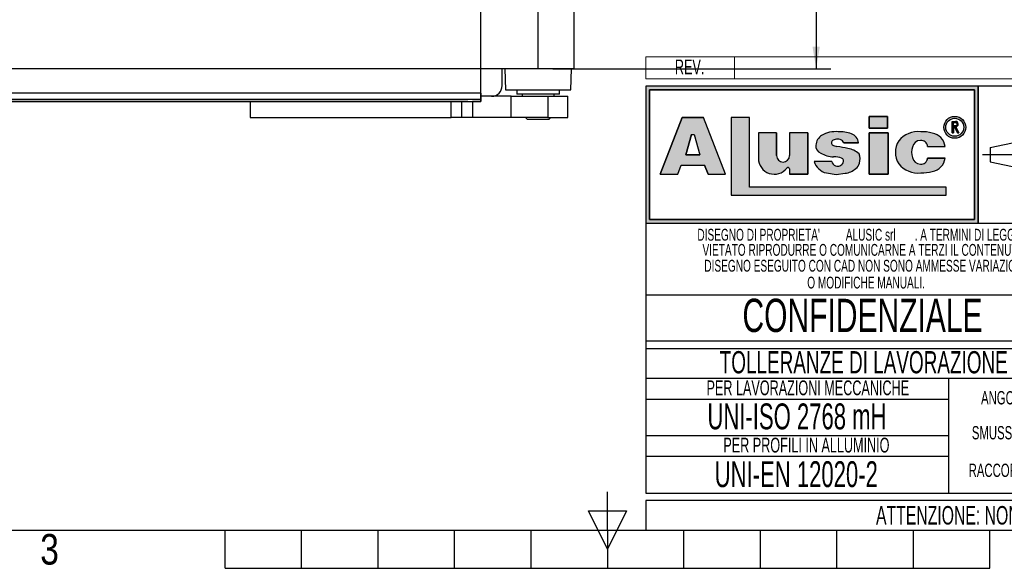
# Model space of a CAD drawing. Header units: millimetres. Extents: x 0 to 420, y 0 to 297.
# Tile 2 of 5: x 130 to 264, y 0 to 74. Entities that reach past the tile are written whole.
import ezdxf
from ezdxf.enums import TextEntityAlignment as Align

# ---------------------------------------------------------------- set-up
doc = ezdxf.new("R2010")
doc.units = ezdxf.units.MM
doc.linetypes.add('CENTERX2', pattern=[20.319999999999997, 12.7, -2.54, 2.54, -2.54])
doc.layers.add('CARTIGLIO', color=140, linetype='Continuous')
doc.layers.add('QUOTE', color=174, linetype='Continuous')
doc.styles.add('SLDTEXTSTYLE0', font='TXT', dxfattribs={"width": 0.6382978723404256})
doc.styles.add('SLDTEXTSTYLE1', font='TXT', dxfattribs={"width": 0.675})
doc.styles.add('SLDTEXTSTYLE2', font='TXT', dxfattribs={"width": 0.8214676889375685})
doc.styles.add('SLDTEXTSTYLE3', font='TXT', dxfattribs={"width": 0.75})
doc.dimstyles.new('SLDDIMSTYLE0', dxfattribs={"dimtxt": 3, "dimasz": 3, "dimexe": 0, "dimexo": 0.0625, "dimgap": 0.75, "dimtad": 1, "dimlfac": 3.489065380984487, "dimrnd": 1e-09, "dimzin": 12, "dimdsep": 46, "dimtxsty": 'SLDTEXTSTYLE3', "dimsah": 1, "dimcen": 0.09, "dimadec": 0, "dimazin": 3, "dimtfac": 1, "dimtdec": 3, "dimtofl": 0, "dimtmove": 0, "dimatfit": 3, "dimfxl": 0, "dimfrac": 2, "dimtolj": 1, "dimtzin": 12, "dimarcsym": 0})

# ---------------------------------------------------------------- blocks, each defined once
blk = doc.blocks.new('SW_NOTE_0_1')
at = {"layer": 'CARTIGLIO', "color": 0, "insert": (85.40558510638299, 3.222669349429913), "char_height": 2.5, "attachment_point": 2, "style": 'SLDTEXTSTYLE0'}
blk.add_mtext("ATTENZIONE: NON INTERPRETARE IL DISEGNO. IN CASO DI QUOTE MANCANTI O POCO CHIARE CONSULTARE L'UFFICIO TECNICO", dxfattribs=at)
blk = doc.blocks.new('SW_NOTE_0_14')
at = {"layer": 'CARTIGLIO', "color": 0, "insert": (6.67819148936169, 2.320321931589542), "char_height": 1.8, "attachment_point": 2, "style": 'SLDTEXTSTYLE0'}
blk.add_mtext("ANGOLO ±10'", dxfattribs=at)
blk = doc.blocks.new('SW_NOTE_0_15')
at = {"layer": 'CARTIGLIO', "color": 0, "insert": (23.93617021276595, 3.867203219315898), "char_height": 3, "attachment_point": 2, "style": 'SLDTEXTSTYLE0'}
blk.add_mtext('TOLLERANZE DI LAVORAZIONE', dxfattribs=at)
blk = doc.blocks.new('SW_NOTE_0_16')
at = {"layer": 'CARTIGLIO', "color": 0, "insert": (21.07265624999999, 5.800804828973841), "char_height": 4.500000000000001, "attachment_point": 2, "style": 'SLDTEXTSTYLE1'}
blk.add_mtext('CONFIDENZIALE', dxfattribs=at)
blk = doc.blocks.new('SW_NOTE_0_17')
at = {"layer": 'CARTIGLIO', "color": 0, "insert": (28.04255319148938, 2.062508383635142), "char_height": 1.6, "attachment_point": 2, "style": 'SLDTEXTSTYLE0'}
blk.add_mtext('DISEGNO ESEGUITO CON CAD NON SONO AMMESSE VARIAZIONI', dxfattribs=at)
blk = doc.blocks.new('SW_NOTE_0_18')
at = {"layer": 'CARTIGLIO', "color": 0, "insert": (27.3404255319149, 2.062508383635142), "char_height": 1.6, "attachment_point": 2, "style": 'SLDTEXTSTYLE0'}
blk.add_mtext('VIETATO RIPRODURRE O COMUNICARNE A TERZI IL CONTENUTO.', dxfattribs=at)
blk = doc.blocks.new('SW_NOTE_0_19')
at = {"layer": 'CARTIGLIO', "color": 0, "insert": (7.587765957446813, 2.320321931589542), "char_height": 1.8, "attachment_point": 2, "style": 'SLDTEXTSTYLE0'}
blk.add_mtext('SMUSSO 0.5x45°', dxfattribs=at)
blk = doc.blocks.new('SW_NOTE_0_20')
at = {"layer": 'CARTIGLIO', "color": 0, "insert": (10.40425531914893, 2.062508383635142), "char_height": 1.6, "attachment_point": 2, "style": 'SLDTEXTSTYLE0'}
blk.add_mtext('O MODIFICHE MANUALI.', dxfattribs=at)
blk = doc.blocks.new('SW_NOTE_0_21')
at = {"layer": 'CARTIGLIO', "color": 0, "char_height": 1.6, "attachment_point": 2, "style": 'SLDTEXTSTYLE0'}
for s, insert in [("DISEGNO DI PROPRIETA'", (10.27659574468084, 2.062508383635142)), ('ALUSIC srl', (25.45120500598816, 2.062508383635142)), (". A TERMINI DI LEGGE E'", (39.41078027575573, 2.062508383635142))]:
    blk.add_mtext(s, dxfattribs=dict(at, insert=insert))
blk = doc.blocks.new('SW_NOTE_0_22')
at = {"layer": 'CARTIGLIO', "color": 0, "insert": (8.569148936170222, 2.320321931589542), "char_height": 1.8, "attachment_point": 2, "style": 'SLDTEXTSTYLE0'}
blk.add_mtext('RACCORDO R 0.5', dxfattribs=at)
blk = doc.blocks.new('SW_NOTE_0_23')
at = {"layer": 'CARTIGLIO', "color": 0, "insert": (18.30319148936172, 2.578135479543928), "char_height": 2, "attachment_point": 2, "style": 'SLDTEXTSTYLE0'}
blk.add_mtext('PER LAVORAZIONI MECCANICHE', dxfattribs=at)
blk = doc.blocks.new('SW_NOTE_0_24')
at = {"layer": 'CARTIGLIO', "color": 0, "insert": (15.68484042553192, 4.511737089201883), "char_height": 3.5, "attachment_point": 2, "style": 'SLDTEXTSTYLE0'}
blk.add_mtext('UNI-ISO 2768 mH', dxfattribs=at)
blk = doc.blocks.new('SW_NOTE_0_25')
at = {"layer": 'CARTIGLIO', "color": 0, "insert": (13.85638297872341, 2.578135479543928), "char_height": 2, "attachment_point": 2, "style": 'SLDTEXTSTYLE0'}
blk.add_mtext('PER PROFILI IN ALLUMINIO', dxfattribs=at)
blk = doc.blocks.new('SW_NOTE_0_26')
at = {"layer": 'CARTIGLIO', "color": 0, "insert": (14.05585106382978, 4.511737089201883), "char_height": 3.5, "attachment_point": 2, "style": 'SLDTEXTSTYLE0'}
blk.add_mtext('UNI-EN 12020-2', dxfattribs=at)
blk = doc.blocks.new('SW_NOTE_0_27')
at = {"layer": 'CARTIGLIO', "color": 0, "insert": (2.340425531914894, 2.578135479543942), "char_height": 2, "attachment_point": 2, "style": 'SLDTEXTSTYLE0'}
blk.add_mtext('REV.', dxfattribs=at)
blk = doc.blocks.new('Cartiglio ALUSIC')
at = {"layer": 'CARTIGLIO'}
h = blk.add_hatch(color=256, dxfattribs=at)
h.paths.add_polyline_path([(113.971100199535, 149.9990413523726), (113.971100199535, 131.4990413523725), (158.971100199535, 131.4990413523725), (158.971100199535, 149.9990413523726)], flags=0)
h.paths.add_polyline_path([(114.471100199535, 131.9990413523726), (114.471100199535, 149.4990413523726), (158.471100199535, 149.4990413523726), (158.471100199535, 131.9990413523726)], flags=0)
h = blk.add_hatch(color=256, dxfattribs=at)
h.paths.add_polyline_path([(118.292263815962, 138.1064632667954), (118.7611454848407, 139.3206628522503), (121.9303757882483, 139.3206628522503), (122.3992574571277, 138.1064632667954), (124.7510688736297, 138.1064632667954), (121.7833115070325, 145.7916640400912), (118.9082097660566, 145.7916640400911), (115.9404523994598, 138.1064632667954)], flags=0)
h.paths.add_polyline_path([(119.3961687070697, 140.7216809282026), (120.1708764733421, 143.4547391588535), (120.5206447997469, 143.4547391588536), (121.2953525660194, 140.721680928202)], flags=0)
for points in [[(128.0219401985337, 145.7956943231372), (125.5527056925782, 145.7956943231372), (125.5527056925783, 135.2696801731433), (154.6424359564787, 135.2696801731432), (154.6424359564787, 136.3597302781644), (128.0219401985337, 136.3597302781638)], [(144.2116339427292, 145.9308884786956), (144.2116339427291, 144.3245774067), (146.6985305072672, 144.3245774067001), (146.6985305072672, 145.9308884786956)], [(146.7838932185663, 143.6808359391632), (144.2116339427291, 143.6808359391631), (144.2116339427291, 138.1064632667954), (146.7838932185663, 138.1064632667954)]]:
    blk.add_hatch(color=256, dxfattribs=at).paths.add_polyline_path(points, flags=0)
h = blk.add_hatch(color=256, dxfattribs=at)
edge = h.paths.add_edge_path(flags=0)
edge.add_arc((155.7921827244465, 144.4510199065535), 1.479868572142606, 0, 360)
edge = h.paths.add_edge_path(flags=0)
edge.add_arc((155.7921827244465, 144.4510199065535), 1.214864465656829, 0, 360)
h = blk.add_hatch(color=256, dxfattribs=at)
edge = h.paths.add_edge_path(flags=0)
edge.add_arc((155.8903200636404, 144.8676091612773), 0.3723980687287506, 277.1406326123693, 450.0000000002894)
edge.add_line((155.8903200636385, 145.240007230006), (155.450204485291, 145.240007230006))
edge.add_line((155.450204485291, 145.240007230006), (155.450204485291, 143.6880606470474))
edge.add_line((155.450204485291, 143.6880606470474), (155.605611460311, 143.6880606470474))
edge.add_line((155.605611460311, 143.6880606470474), (155.605611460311, 144.4952110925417))
edge.add_line((155.605611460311, 144.4952110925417), (155.764003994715, 144.4952110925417))
edge.add_line((155.764003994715, 144.4952110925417), (156.171212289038, 143.6880606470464))
edge.add_line((156.171212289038, 143.6880606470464), (156.3452765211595, 143.6880606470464))
edge.add_line((156.3452765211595, 143.6880606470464), (155.9366110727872, 144.4980993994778))
edge = h.paths.add_edge_path(flags=0)
edge.add_line((155.6056114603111, 145.0846002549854), (155.8903200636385, 145.0846002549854))
edge.add_arc((155.8903200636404, 144.8676091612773), 0.2169910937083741, -90.00000000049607, 90.00000000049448, ccw=False)
edge.add_line((155.8903200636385, 144.6506180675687), (155.6056114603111, 144.6506180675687))
edge.add_line((155.6056114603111, 144.6506180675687), (155.6056114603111, 145.0846002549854))
h = blk.add_hatch(color=256, dxfattribs=at)
edge = h.paths.add_edge_path(flags=0)
edge.add_arc((132.5578484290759, 140.6186164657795), 0.8721260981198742, 180, 360, ccw=False)
edge.add_line((131.6857223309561, 140.6186164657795), (131.6857223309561, 143.6808359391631))
edge.add_line((131.6857223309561, 143.6808359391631), (129.2243885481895, 143.6808359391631))
edge.add_line((129.2243885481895, 143.6808359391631), (129.2243885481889, 140.2640777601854))
edge.add_arc((131.3820030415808, 140.2640777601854), 2.157614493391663, 180, 321.9680973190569)
edge.add_arc((133.2350345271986, 138.8146685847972), 0.1949400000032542, 3.751097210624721e-10, 141.9680973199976, ccw=False)
edge.add_line((133.4299745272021, 138.8146685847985), (133.4299745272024, 138.106463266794))
edge.add_line((133.4299745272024, 138.106463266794), (135.91068894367, 138.106463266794))
edge.add_line((135.91068894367, 138.106463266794), (135.9106889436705, 143.6808359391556))
edge.add_line((135.9106889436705, 143.6808359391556), (133.4299745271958, 143.6808359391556))
edge.add_line((133.4299745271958, 143.6808359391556), (133.4299745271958, 140.6186164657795))
h = blk.add_hatch(color=256, dxfattribs=at)
edge = h.paths.add_edge_path(flags=0)
edge.add_line((139.7219511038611, 138.0874905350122), (140.9616140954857, 138.2313935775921))
edge.add_arc((140.6251358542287, 140.9172664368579), 2.706867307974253, 277.1406456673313, 311.0032214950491)
edge.add_arc((141.7459062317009, 139.8536948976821), 1.178212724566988, 303.7868133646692, 347.8980612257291)
edge.add_arc((141.0550130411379, 140.1458147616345), 1.920162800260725, 343.6935231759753, 381.4193527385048)
edge.add_arc((140.9170023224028, 138.8528855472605), 2.77207698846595, 46.00269433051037, 81.25096772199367)
edge.add_arc((133.1604335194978, 99.54681763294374), 42.8338661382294, 78.993004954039, 81.01866969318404)
edge.add_arc((140.0875549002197, 143.5111497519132), 1.672976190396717, 238.77709912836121, 261.74465207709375, ccw=False)
edge.add_arc((139.511171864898, 142.3534770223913), 0.3988810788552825, 114.64010585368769, 223.1865854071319, ccw=False)
edge.add_arc((139.9292750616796, 141.471492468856), 1.374925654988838, 90.51660503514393, 115.15343256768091, ccw=False)
edge.add_arc((139.978971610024, 141.8617877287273), 0.986530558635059, 50.69488274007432, 93.60864602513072, ccw=False)
edge.add_arc((140.2656634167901, 142.2302567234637), 0.519939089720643, 14.547573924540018, 49.4198797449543, ccw=False)
edge.add_line((140.7689329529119, 142.3608569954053), (142.7634621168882, 142.3608569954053))
edge.add_arc((141.3534729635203, 142.2214802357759), 1.416861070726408, 5.645321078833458, 71.38339334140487)
edge.add_arc((140.0918708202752, 138.6413140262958), 5.212710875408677, 70.80435731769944, 90.86664277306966)
edge.add_arc((139.6876943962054, 140.01898057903), 3.848224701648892, 85.15036290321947, 119.9120405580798)
edge.add_arc((138.7589405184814, 141.8826763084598), 1.774008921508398, 123.9309471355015, 174.9914571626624)
edge.add_arc((138.007121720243, 141.9227892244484), 1.021881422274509, 173.5516105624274, 249.3813116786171)
edge.add_arc((139.4480837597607, 143.8857829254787), 3.430150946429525, 238.3320469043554, 269.1908231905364)
edge.add_arc((139.5671105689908, 138.3083973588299), 2.154096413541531, 64.99796384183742, 94.45891481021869, ccw=False)
edge.add_arc((140.3551381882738, 139.8813550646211), 0.398545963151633, -35.586121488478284, 72.11412463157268, ccw=False)
edge.add_arc((139.9862171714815, 139.9393420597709), 0.7512299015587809, 245.201083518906, 337.29941344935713, ccw=False)
edge.add_arc((139.934335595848, 140.0154535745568), 0.8024620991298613, 192.5591591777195, 250.8523518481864, ccw=False)
edge.add_line((139.1510748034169, 139.8409601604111), (136.768183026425, 139.8409601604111))
edge.add_arc((138.8654850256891, 140.4022414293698), 2.1711085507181, 194.9824340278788, 258.3364147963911)
edge.add_line((138.4265630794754, 138.2759630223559), (139.7219511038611, 138.0874905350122))
h = blk.add_hatch(color=256, dxfattribs=at)
edge = h.paths.add_edge_path(flags=0)
edge.add_arc((151.1448446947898, 140.5631500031), 1.095489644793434, 191.1589777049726, 269.9285492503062, ccw=False)
edge.add_arc((152.2932291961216, 141.066632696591), 2.335462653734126, 162.1599290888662, 197.8400709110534, ccw=False)
edge.add_arc((151.1448446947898, 141.5701153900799), 1.095489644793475, 90.07145075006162, 168.8410222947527, ccw=False)
edge.add_arc((151.2517282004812, 141.8150308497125), 0.8574339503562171, 2.566657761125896, 97.25285314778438, ccw=False)
edge.add_line((152.108301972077, 141.8534281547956), (154.4848142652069, 141.8534281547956))
edge.add_arc((152.4212904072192, 141.6061501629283), 2.078287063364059, 6.833333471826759, 81.00039250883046)
edge.add_arc((151.336234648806, 138.6914263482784), 5.163706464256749, 74.1517675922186, 91.31975036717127)
edge.add_arc((150.8738064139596, 140.4366829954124), 3.434301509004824, 84.25969198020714, 140.8312604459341)
edge.add_arc((150.5707293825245, 141.0666326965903), 2.817144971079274, 146.8823062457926, 213.1176937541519)
edge.add_arc((150.87380641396, 141.6965823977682), 3.434301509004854, 219.1687395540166, 275.7403080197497)
edge.add_arc((151.3362346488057, 143.4418390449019), 5.163706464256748, 268.6802496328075, 285.8482324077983)
edge.add_arc((152.4212904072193, 140.5271152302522), 2.078287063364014, 278.9996074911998, 353.1666665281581)
edge.add_line((154.4848142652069, 140.2798372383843), (152.1083019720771, 140.2798372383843))
edge.add_arc((151.2517282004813, 140.3182345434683), 0.8574339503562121, 262.7471468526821, 357.4333422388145, ccw=False)
at = {"color": 161, "linetype": 'Continuous', "lineweight": 18}
for p, q in [((113.971100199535, 150.9990413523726), (113.971100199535, 153.9990413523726)), ((113.971100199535, 153.9990413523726), (313.621100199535, 153.9990413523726)), ((125.971100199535, 153.9990413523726), (125.971100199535, 150.9990413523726)), ((113.971100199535, 150.9990413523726), (313.621100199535, 150.9990413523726))]:
    blk.add_line(p, q, dxfattribs=at)
at = {"layer": 'CARTIGLIO'}
for p, q in [((113.971100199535, 149.9990413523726), (113.971100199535, 131.4990413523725)), ((113.971100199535, 149.9990413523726), (113.971100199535, 94.99904135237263)), ((173.971100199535, 149.9990413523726), (113.971100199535, 149.9990413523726)), ((158.971100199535, 149.9990413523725), (113.971100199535, 149.9990413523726)), ((113.971100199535, 149.9990413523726), (113.971100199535, 131.4990413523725)), ((113.971100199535, 149.9990413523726), (113.971100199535, 115.5498549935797)), ((114.471100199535, 131.9990413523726), (114.471100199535, 149.4990413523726)), ((114.471100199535, 149.4990413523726), (114.471100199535, 131.9990413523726)), ((114.471100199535, 149.4990413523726), (158.471100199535, 149.4990413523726)), ((158.471100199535, 149.4990413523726), (114.471100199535, 149.4990413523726)), ((158.471100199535, 149.4990413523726), (158.471100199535, 131.9990413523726)), ((158.471100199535, 131.9990413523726), (158.471100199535, 149.4990413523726)), ((158.971100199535, 131.4990413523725), (158.971100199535, 149.9990413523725)), ((158.971100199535, 149.9990413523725), (158.971100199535, 131.4990413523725)), ((118.9082097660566, 145.7916640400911), (115.9404523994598, 138.1064632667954)), ((115.9404523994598, 138.1064632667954), (118.9082097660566, 145.7916640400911)), ((121.7833115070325, 145.7916640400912), (118.9082097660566, 145.7916640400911)), ((118.9082097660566, 145.7916640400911), (121.7833115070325, 145.7916640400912)), ((124.7510688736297, 138.1064632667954), (121.7833115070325, 145.7916640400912)), ((124.7510688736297, 138.1064632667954), (121.7833115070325, 145.7916640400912)), ((128.0219401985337, 145.7956943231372), (125.5527056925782, 145.7956943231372)), ((125.5527056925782, 145.7956943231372), (125.5527056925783, 135.2696801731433)), ((128.0219401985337, 145.7956943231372), (125.5527056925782, 145.7956943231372)), ((125.5527056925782, 145.7956943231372), (125.5527056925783, 135.2696801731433)), ((128.0219401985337, 136.3597302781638), (128.0219401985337, 145.7956943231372)), ((128.0219401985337, 136.3597302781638), (128.0219401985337, 145.7956943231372)), ((146.6985305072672, 145.9308884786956), (144.2116339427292, 145.9308884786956)), ((144.2116339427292, 145.9308884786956), (144.2116339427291, 144.3245774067)), ((144.2116339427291, 144.3245774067), (144.2116339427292, 145.9308884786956)), ((144.2116339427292, 145.9308884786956), (146.6985305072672, 145.9308884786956)), ((146.6985305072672, 145.9308884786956), (146.6985305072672, 144.3245774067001)), ((146.6985305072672, 144.3245774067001), (146.6985305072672, 145.9308884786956)), ((144.2116339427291, 144.3245774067), (146.6985305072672, 144.3245774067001)), ((146.6985305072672, 144.3245774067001), (144.2116339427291, 144.3245774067)), ((155.450204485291, 143.6880606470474), (155.450204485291, 145.240007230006)), ((155.450204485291, 143.6880606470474), (155.450204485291, 145.240007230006)), ((155.450204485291, 145.240007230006), (155.8903200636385, 145.240007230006)), ((155.450204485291, 145.240007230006), (155.8903200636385, 145.240007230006)), ((155.6056114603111, 145.0846002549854), (155.8903200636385, 145.0846002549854)), ((155.6056114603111, 144.6506180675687), (155.6056114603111, 145.0846002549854)), ((155.6056114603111, 144.6506180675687), (155.6056114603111, 145.0846002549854)), ((155.6056114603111, 145.0846002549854), (155.8903200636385, 145.0846002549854)), ((155.6056114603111, 144.6506180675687), (155.8903200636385, 144.6506180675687)), ((155.8903200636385, 144.6506180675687), (155.6056114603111, 144.6506180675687)), ((155.605611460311, 144.4952110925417), (155.605611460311, 143.6880606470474)), ((155.605611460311, 143.6880606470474), (155.605611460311, 144.4952110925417)), ((155.764003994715, 144.4952110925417), (155.605611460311, 144.4952110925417)), ((155.605611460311, 144.4952110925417), (155.764003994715, 144.4952110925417)), ((156.171212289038, 143.6880606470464), (155.764003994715, 144.4952110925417)), ((155.764003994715, 144.4952110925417), (156.171212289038, 143.6880606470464)), ((155.9366110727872, 144.4980993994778), (156.3452765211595, 143.6880606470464)), ((155.9366110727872, 144.4980993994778), (156.3452765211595, 143.6880606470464)), ((119.3961687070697, 140.7216809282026), (120.1708764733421, 143.4547391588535)), ((120.1708764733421, 143.4547391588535), (119.3961687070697, 140.7216809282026)), ((120.1708764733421, 143.4547391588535), (120.5206447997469, 143.4547391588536)), ((120.1708764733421, 143.4547391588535), (120.5206447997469, 143.4547391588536)), ((120.5206447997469, 143.4547391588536), (121.2953525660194, 140.721680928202)), ((120.5206447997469, 143.4547391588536), (121.2953525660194, 140.721680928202)), ((129.2243885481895, 143.6808359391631), (129.2243885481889, 140.2640777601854)), ((131.6857223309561, 143.6808359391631), (129.2243885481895, 143.6808359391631)), ((131.6857223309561, 143.6808359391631), (129.2243885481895, 143.6808359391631)), ((129.2243885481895, 143.6808359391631), (129.2243885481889, 140.2640777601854)), ((131.6857223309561, 140.6186164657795), (131.6857223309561, 143.6808359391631)), ((131.6857223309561, 143.6808359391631), (131.6857223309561, 140.6186164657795)), ((135.9106889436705, 143.6808359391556), (133.4299745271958, 143.6808359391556)), ((133.4299745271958, 143.6808359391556), (133.4299745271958, 140.6186164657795)), ((133.4299745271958, 143.6808359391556), (133.4299745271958, 140.6186164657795)), ((135.9106889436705, 143.6808359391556), (133.4299745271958, 143.6808359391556)), ((135.9106889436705, 143.6808359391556), (135.91068894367, 138.106463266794)), ((135.91068894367, 138.106463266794), (135.9106889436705, 143.6808359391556)), ((146.7838932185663, 143.6808359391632), (144.2116339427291, 143.6808359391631)), ((144.2116339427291, 143.6808359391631), (144.2116339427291, 138.1064632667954)), ((144.2116339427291, 143.6808359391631), (146.7838932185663, 143.6808359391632)), ((144.2116339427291, 138.1064632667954), (144.2116339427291, 143.6808359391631)), ((146.7838932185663, 138.1064632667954), (146.7838932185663, 143.6808359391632)), ((146.7838932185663, 143.6808359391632), (146.7838932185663, 138.1064632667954)), ((155.450204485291, 143.6880606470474), (155.605611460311, 143.6880606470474)), ((155.605611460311, 143.6880606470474), (155.450204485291, 143.6880606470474)), ((156.171212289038, 143.6880606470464), (156.3452765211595, 143.6880606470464)), ((156.3452765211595, 143.6880606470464), (156.171212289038, 143.6880606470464)), ((160.5624374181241, 141.7060810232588), (166.0550106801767, 142.8872795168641)), ((140.7689329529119, 142.3608569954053), (142.7634621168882, 142.3608569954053)), ((142.7634621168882, 142.3608569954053), (140.7689329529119, 142.3608569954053)), ((152.108301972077, 141.8534281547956), (154.4848142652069, 141.8534281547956)), ((152.108301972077, 141.8534281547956), (154.4848142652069, 141.8534281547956)), ((160.5624374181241, 141.7060810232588), (160.5624374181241, 139.7920016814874)), ((121.2953525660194, 140.721680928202), (119.3961687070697, 140.7216809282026)), ((119.3961687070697, 140.7216809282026), (121.2953525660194, 140.721680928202)), ((154.4848142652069, 140.2798372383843), (152.1083019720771, 140.2798372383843)), ((152.1083019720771, 140.2798372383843), (154.4848142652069, 140.2798372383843)), ((118.292263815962, 138.1064632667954), (118.7611454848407, 139.3206628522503)), ((118.292263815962, 138.1064632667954), (118.7611454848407, 139.3206628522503)), ((118.7611454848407, 139.3206628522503), (121.9303757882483, 139.3206628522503)), ((118.7611454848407, 139.3206628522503), (121.9303757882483, 139.3206628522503)), ((122.3992574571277, 138.1064632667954), (121.9303757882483, 139.3206628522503)), ((121.9303757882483, 139.3206628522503), (122.3992574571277, 138.1064632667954)), ((133.4299745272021, 138.8146685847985), (133.4299745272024, 138.106463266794)), ((133.4299745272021, 138.8146685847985), (133.4299745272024, 138.106463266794)), ((139.1510748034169, 139.8409601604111), (136.768183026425, 139.8409601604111)), ((139.1510748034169, 139.8409601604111), (136.768183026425, 139.8409601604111)), ((160.5624374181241, 139.7920016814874), (166.0550106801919, 138.6108031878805)), ((115.9404523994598, 138.1064632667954), (118.292263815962, 138.1064632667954)), ((115.9404523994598, 138.1064632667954), (118.292263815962, 138.1064632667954)), ((122.3992574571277, 138.1064632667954), (124.7510688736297, 138.1064632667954)), ((122.3992574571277, 138.1064632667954), (124.7510688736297, 138.1064632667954)), ((133.4299745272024, 138.106463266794), (135.91068894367, 138.106463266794)), ((135.91068894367, 138.106463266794), (133.4299745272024, 138.106463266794)), ((138.4265630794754, 138.2759630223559), (139.7219511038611, 138.0874905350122)), ((138.4265630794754, 138.2759630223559), (139.7219511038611, 138.0874905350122)), ((139.7219511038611, 138.0874905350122), (140.9616140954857, 138.2313935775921)), ((139.7219511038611, 138.0874905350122), (140.9616140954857, 138.2313935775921)), ((144.2116339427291, 138.1064632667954), (146.7838932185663, 138.1064632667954)), ((146.7838932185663, 138.1064632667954), (144.2116339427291, 138.1064632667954)), ((154.6424359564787, 136.3597302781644), (128.0219401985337, 136.3597302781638)), ((154.6424359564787, 136.3597302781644), (128.0219401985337, 136.3597302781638)), ((154.6424359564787, 135.2696801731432), (154.6424359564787, 136.3597302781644)), ((154.6424359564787, 135.2696801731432), (154.6424359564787, 136.3597302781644)), ((125.5527056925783, 135.2696801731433), (154.6424359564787, 135.2696801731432)), ((125.5527056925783, 135.2696801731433), (154.6424359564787, 135.2696801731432)), ((158.471100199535, 131.9990413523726), (114.471100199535, 131.9990413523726)), ((114.471100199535, 131.9990413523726), (158.471100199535, 131.9990413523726)), ((113.971100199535, 131.4990413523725), (158.971100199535, 131.4990413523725)), ((113.971100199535, 131.4990413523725), (173.971100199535, 131.4990413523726)), ((173.971100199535, 121.7636603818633), (113.971100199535, 121.7636603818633)), ((173.971100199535, 115.5498549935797), (113.971100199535, 115.5498549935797)), ((113.971100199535, 114.5498549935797), (173.971100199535, 114.5498549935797)), ((113.971100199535, 114.5498549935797), (113.971100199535, 94.99904135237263)), ((173.9571410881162, 110.4900006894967), (113.9571410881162, 110.4900006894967)), ((154.9806365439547, 94.99904135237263), (154.9806365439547, 110.4900006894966)), ((113.971100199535, 107.6716313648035), (154.9806365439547, 107.6716313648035)), ((154.9806365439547, 102.7445210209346), (113.971100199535, 102.7445210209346)), ((113.9850593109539, 99.96496483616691), (154.9945956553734, 99.96496483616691)), ((113.971100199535, 94.99904135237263), (173.971100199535, 94.99904135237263)), ((313.621100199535, 93.99904135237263), (113.971100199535, 93.99904135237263)), ((113.971100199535, 93.99904135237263), (113.971100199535, 89.99904135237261)), ((113.971100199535, 89.99904135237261), (313.621100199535, 89.99904135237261))]:
    blk.add_line(p, q, dxfattribs=at)
at = {"layer": 'CARTIGLIO', "linetype": 'CENTERX2'}
blk.add_line((159.5584198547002, 140.749041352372), (173.3837805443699, 140.749041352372), dxfattribs=at)
at = {"layer": 'CARTIGLIO', "linetype": 'Continuous'}
blk.add_line((113.9695322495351, 89.99904135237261), (313.621100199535, 89.99904135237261), dxfattribs=at)
at = {"layer": 'CARTIGLIO'}
for radius in [1.479868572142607, 1.479868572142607, 1.214864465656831, 1.214864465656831]:
    blk.add_circle((155.7921827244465, 144.4510199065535), radius, dxfattribs=at)
for centre, radius, start, end in [((155.8903200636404, 144.8676091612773), 0.3723980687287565, 277.1406326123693, 90.00000000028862), ((155.8903200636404, 144.8676091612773), 0.3723980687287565, 277.1406326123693, 90.00000000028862), ((155.8903200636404, 144.8676091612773), 0.2169910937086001, 269.9999999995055, 90.00000000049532), ((155.8903200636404, 144.8676091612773), 0.2169910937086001, 269.9999999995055, 90.00000000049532), ((138.7589405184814, 141.8826763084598), 1.774008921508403, 123.9309471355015, 174.9914571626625), ((138.7589405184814, 141.8826763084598), 1.774008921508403, 123.9309471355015, 174.9914571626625), ((139.6876943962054, 140.01898057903), 3.848224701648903, 85.15036290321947, 119.9120405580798), ((139.6876943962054, 140.01898057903), 3.848224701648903, 85.15036290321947, 119.9120405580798), ((139.511171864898, 142.3534770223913), 0.3988810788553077, 114.6401058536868, 223.1865854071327), ((139.511171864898, 142.3534770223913), 0.3988810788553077, 114.6401058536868, 223.1865854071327), ((139.9292750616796, 141.471492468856), 1.374925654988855, 90.51660503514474, 115.1534325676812), ((139.9292750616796, 141.471492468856), 1.374925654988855, 90.51660503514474, 115.1534325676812), ((139.978971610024, 141.8617877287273), 0.9865305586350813, 50.69488274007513, 93.60864602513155), ((139.978971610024, 141.8617877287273), 0.9865305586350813, 50.69488274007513, 93.60864602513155), ((140.0918708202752, 138.6413140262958), 5.212710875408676, 70.80435731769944, 90.86664277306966), ((140.0918708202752, 138.6413140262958), 5.212710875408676, 70.80435731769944, 90.86664277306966), ((140.2656634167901, 142.2302567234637), 0.5199390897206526, 14.5475739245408, 49.41987974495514), ((140.2656634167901, 142.2302567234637), 0.5199390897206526, 14.5475739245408, 49.41987974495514), ((141.3534729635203, 142.2214802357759), 1.416861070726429, 5.645321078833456, 71.38339334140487), ((141.3534729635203, 142.2214802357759), 1.416861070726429, 5.645321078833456, 71.38339334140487), ((150.5707293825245, 141.0666326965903), 2.81714497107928, 146.8823062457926, 213.1176937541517), ((150.5707293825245, 141.0666326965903), 2.81714497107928, 146.8823062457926, 213.1176937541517), ((150.8738064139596, 140.4366829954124), 3.434301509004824, 84.25969198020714, 140.8312604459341), ((150.8738064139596, 140.4366829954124), 3.434301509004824, 84.25969198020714, 140.8312604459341), ((151.1448446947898, 141.5701153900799), 1.095489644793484, 90.07145075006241, 168.8410222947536), ((151.1448446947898, 141.5701153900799), 1.095489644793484, 90.07145075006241, 168.8410222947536), ((151.2517282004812, 141.8150308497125), 0.8574339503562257, 2.566657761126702, 97.25285314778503), ((151.2517282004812, 141.8150308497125), 0.8574339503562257, 2.566657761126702, 97.25285314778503), ((151.336234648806, 138.6914263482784), 5.163706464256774, 74.1517675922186, 91.31975036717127), ((151.336234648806, 138.6914263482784), 5.163706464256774, 74.1517675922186, 91.31975036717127), ((152.4212904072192, 141.6061501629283), 2.078287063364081, 6.833333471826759, 81.00039250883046), ((152.4212904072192, 141.6061501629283), 2.078287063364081, 6.833333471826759, 81.00039250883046), ((138.007121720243, 141.9227892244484), 1.021881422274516, 173.5516105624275, 249.381311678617), ((138.007121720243, 141.9227892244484), 1.021881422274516, 173.5516105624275, 249.381311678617), ((140.0875549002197, 143.5111497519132), 1.672976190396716, 238.777099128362, 261.7446520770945), ((140.0875549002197, 143.5111497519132), 1.672976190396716, 238.777099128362, 261.7446520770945), ((133.1604335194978, 99.54681763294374), 42.83386613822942, 78.993004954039, 81.01866969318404), ((133.1604335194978, 99.54681763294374), 42.83386613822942, 78.993004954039, 81.01866969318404), ((140.9170023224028, 138.8528855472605), 2.77207698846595, 46.00269433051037, 81.25096772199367), ((140.9170023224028, 138.8528855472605), 2.77207698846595, 46.00269433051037, 81.25096772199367), ((152.2932291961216, 141.066632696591), 2.335462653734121, 162.159929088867, 197.8400709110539), ((152.2932291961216, 141.066632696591), 2.335462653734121, 162.159929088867, 197.8400709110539), ((131.3820030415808, 140.2640777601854), 2.157614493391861, 180, 321.9680973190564), ((131.3820030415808, 140.2640777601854), 2.157614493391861, 180, 321.9680973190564), ((132.5578484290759, 140.6186164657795), 0.8721260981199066, 180, 0), ((132.5578484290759, 140.6186164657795), 0.8721260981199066, 180, 0), ((139.4480837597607, 143.8857829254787), 3.430150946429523, 238.3320469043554, 269.1908231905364), ((139.4480837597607, 143.8857829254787), 3.430150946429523, 238.3320469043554, 269.1908231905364), ((139.5671105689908, 138.3083973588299), 2.154096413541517, 64.99796384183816, 94.45891481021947), ((139.5671105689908, 138.3083973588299), 2.154096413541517, 64.99796384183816, 94.45891481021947), ((140.3551381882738, 139.8813550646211), 0.398545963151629, 324.4138785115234, 72.11412463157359), ((140.3551381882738, 139.8813550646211), 0.398545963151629, 324.4138785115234, 72.11412463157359), ((141.0550130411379, 140.1458147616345), 1.920162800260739, 343.6935231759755, 21.41935273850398), ((141.0550130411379, 140.1458147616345), 1.920162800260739, 343.6935231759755, 21.41935273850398), ((151.1448446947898, 140.5631500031), 1.095489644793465, 191.1589777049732, 269.9285492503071), ((151.1448446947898, 140.5631500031), 1.095489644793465, 191.1589777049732, 269.9285492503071), ((151.2517282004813, 140.3182345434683), 0.8574339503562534, 262.7471468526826, 357.4333422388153), ((151.2517282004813, 140.3182345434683), 0.8574339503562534, 262.7471468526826, 357.4333422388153), ((152.4212904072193, 140.5271152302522), 2.078287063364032, 278.9996074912, 353.1666665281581), ((152.4212904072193, 140.5271152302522), 2.078287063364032, 278.9996074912, 353.1666665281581), ((133.2350345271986, 138.8146685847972), 0.1949400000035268, 3.759104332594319e-10, 141.9680973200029), ((133.2350345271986, 138.8146685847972), 0.1949400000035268, 3.759104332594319e-10, 141.9680973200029), ((138.8654850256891, 140.4022414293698), 2.171108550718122, 194.9824340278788, 258.3364147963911), ((138.8654850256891, 140.4022414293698), 2.171108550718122, 194.9824340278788, 258.3364147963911), ((139.934335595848, 140.0154535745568), 0.8024620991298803, 192.5591591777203, 250.8523518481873), ((139.934335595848, 140.0154535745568), 0.8024620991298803, 192.5591591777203, 250.8523518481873), ((139.9862171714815, 139.9393420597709), 0.7512299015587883, 245.2010835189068, 337.2994134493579), ((139.9862171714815, 139.9393420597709), 0.7512299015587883, 245.2010835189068, 337.2994134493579), ((140.6251358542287, 140.9172664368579), 2.706867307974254, 277.1406456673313, 311.0032214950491), ((140.6251358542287, 140.9172664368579), 2.706867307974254, 277.1406456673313, 311.0032214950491), ((141.7459062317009, 139.8536948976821), 1.178212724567, 303.7868133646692, 347.8980612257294), ((141.7459062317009, 139.8536948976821), 1.178212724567, 303.7868133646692, 347.8980612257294), ((150.87380641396, 141.6965823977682), 3.434301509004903, 219.1687395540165, 275.7403080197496), ((150.87380641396, 141.6965823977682), 3.434301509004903, 219.1687395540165, 275.7403080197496), ((151.3362346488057, 143.4418390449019), 5.163706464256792, 268.6802496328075, 285.8482324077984), ((151.3362346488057, 143.4418390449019), 5.163706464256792, 268.6802496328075, 285.8482324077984)]:
    blk.add_arc(centre, radius, start, end, dxfattribs=at)
at = {"layer": 'CARTIGLIO', "color": 140}
for name, p in [('SW_NOTE_0_27', (117.5683224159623, 151.0374199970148)), ('SW_NOTE_0_21', (118.9711016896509, 128.6603244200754)), ('SW_NOTE_0_18', (116.3533271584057, 126.6141659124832)), ('SW_NOTE_0_17', (115.6355512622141, 124.4682551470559)), ('SW_NOTE_0_20', (133.3899886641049, 122.1920407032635)), ('SW_NOTE_0_16', (122.2362996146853, 115.4679531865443)), ('SW_NOTE_0_15', (119.5374520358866, 110.3183836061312)), ('SW_NOTE_0_23', (117.6003680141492, 107.6481432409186)), ('SW_NOTE_0_14', (157.5950277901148, 106.4612057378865)), ('SW_NOTE_0_24', (118.7522918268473, 102.6005131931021)), ('SW_NOTE_0_19', (156.6725276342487, 101.7341689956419)), ('SW_NOTE_0_25', (121.8587729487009, 99.90266357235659)), ('SW_NOTE_0_26', (120.2859705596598, 94.78943414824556)), ('SW_NOTE_0_22', (155.6312777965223, 96.6517264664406)), ('SW_NOTE_0_1', (127.6311861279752, 90.01640253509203))]:
    blk.add_blockref(name, p, dxfattribs=at)
at = {"layer": 'CARTIGLIO', "color": 140, "style": 'SLDTEXTSTYLE0', "width": 0.6382978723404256}
for tag, height, p in [('AUTOATTR1', 3.5, (223.449403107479, 133.7003798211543)), ('AUTOATTR2', 3.5, (221.7698851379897, 127.4217635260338)), ('AUTOATTR11', 3.5, (222.8622803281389, 121.4105734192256)), ('AUTOATTR8', 4, (219.2444208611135, 110.0025032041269)), ('AUTOATTR9', 4, (218.1221976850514, 100.4234402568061)), ('AUTOATTR0', 4, (249.0325362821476, 100.3118048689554))]:
    blk.add_attdef(tag, text='', height=height, dxfattribs=at).set_placement(p, align=Align.TOP_CENTER)
at = {"layer": 'CARTIGLIO', "color": 140}
for tag in ['AUTOATTR13', 'AUTOATTR12', 'AUTOATTR10', 'AUTOATTR7', 'AUTOATTR6', 'AUTOATTR5', 'AUTOATTR4', 'AUTOATTR3']:
    blk.add_attdef(tag, (0, 0), '', height=4, dxfattribs=at)
blk = doc.blocks.new('_D_1')
at = {"layer": 'QUOTE'}
for p, q in [((202.6178696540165, 96.2042160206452), (240.2443177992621, 96.2042160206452)), ((238.2443177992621, 96.2042160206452), (238.2443177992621, 67.54324550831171)), ((202.6178696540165, 67.54324550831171), (240.2443177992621, 67.54324550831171))]:
    blk.add_line(p, q, dxfattribs=at)
for points in [[(238.2443177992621, 96.2042160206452), (237.7443177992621, 93.2042160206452), (238.7443177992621, 93.2042160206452)], [(238.2443177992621, 67.54324550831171), (238.7443177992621, 70.54324550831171), (237.7443177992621, 70.54324550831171)]]:
    blk.add_solid(points, dxfattribs=at)
at = {"layer": 'QUOTE', "insert": (234.3771144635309, 78.54873082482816), "char_height": 3, "attachment_point": 1, "rotation": 90.00000000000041, "style": 'SLDTEXTSTYLE3'}
blk.add_mtext('100', dxfattribs=at)

msp = doc.modelspace()

# ---------------------------------------------------------------- linework, layer by layer
at = {"color": 7, "linetype": 'Continuous'}
for p, q in [((192.8794076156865, 63.10079507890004), (192.8794076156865, 100.6466664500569)), ((69.06401500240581, 63.10079507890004), (192.8794076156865, 63.10079507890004))]:
    msp.add_line(p, q, dxfattribs=at)
at = {"color": 7, "linetype": 'Continuous', "lineweight": 25}
for p, q in [((200.6178696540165, 67.54324550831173), (200.6178696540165, 96.20421602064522)), ((205.4902346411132, 67.54324550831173), (205.4902346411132, 96.20421602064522)), ((200.6178696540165, 67.54324550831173), (61.32555296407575, 67.54324550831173)), ((195.7455046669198, 65.25036786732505), (195.7455046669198, 67.54324550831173)), ((196.1276509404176, 67.54324550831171), (196.1754192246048, 64.67714845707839)), ((205.4902346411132, 67.54324550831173), (200.6178696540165, 67.54324550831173)), ((205.0603200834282, 64.67714845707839), (205.1080883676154, 67.54324550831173)), ((192.8794076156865, 64.24723389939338), (69.06401500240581, 64.24723389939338)), ((192.8794076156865, 64.24723389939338), (192.8794076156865, 63.38740478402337)), ((196.1754192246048, 64.67714845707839), (205.0603200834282, 64.67714845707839)), ((197.7517726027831, 64.67714845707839), (197.7517726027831, 64.10392904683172)), ((200.6178696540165, 64.10392904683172), (197.7517726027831, 64.10392904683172)), ((198.4682968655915, 64.10392904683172), (198.4682968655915, 63.8173193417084)), ((203.4839667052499, 64.10392904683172), (200.6178696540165, 64.10392904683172)), ((202.7674424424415, 63.8173193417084), (202.7674424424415, 64.10392904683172)), ((203.4839667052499, 64.10392904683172), (203.4839667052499, 64.67714845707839)), ((192.8794076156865, 63.38740478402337), (69.06401500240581, 63.38740478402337)), ((191.108317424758, 63.10079507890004), (70.83510519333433, 63.10079507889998)), ((161.6389497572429, 63.10079507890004), (161.6389497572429, 60.95122229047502)), ((188.8668717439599, 60.95122229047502), (188.8668717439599, 63.10079507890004)), ((190.2999202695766, 60.95122229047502), (190.2999202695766, 63.10079507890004)), ((191.108317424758, 63.10079507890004), (191.7329687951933, 63.10079507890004)), ((191.7329687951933, 63.10079507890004), (191.7329687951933, 60.95122229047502)), ((192.8794076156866, 63.10079507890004), (191.7329687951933, 63.10079507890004)), ((196.9639117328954, 63.81731934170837), (192.8794076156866, 63.81731934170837)), ((192.8794076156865, 63.38740478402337), (192.8794076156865, 63.1391934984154)), ((192.8794076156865, 63.1391934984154), (192.8794076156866, 63.10079507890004)), ((196.9639117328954, 60.95122229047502), (196.9639117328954, 63.81731934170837)), ((196.9639117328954, 63.81731934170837), (201.9076133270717, 63.81731934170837)), ((201.9076133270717, 63.81731934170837), (201.9076133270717, 60.95122229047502)), ((201.9076133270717, 63.81731934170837), (204.6304055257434, 63.81731934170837)), ((204.6304055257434, 60.95122229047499), (204.6304055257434, 63.81731934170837)), ((161.6389497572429, 60.95122229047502), (188.8668717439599, 60.95122229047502)), ((190.2999202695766, 60.95122229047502), (188.8668717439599, 60.95122229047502)), ((191.7329687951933, 60.95122229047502), (190.2999202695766, 60.95122229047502)), ((196.9639117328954, 60.95122229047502), (191.7329687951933, 60.95122229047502)), ((201.9076133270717, 60.95122229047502), (196.9639117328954, 60.95122229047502)), ((198.8982114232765, 60.95122229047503), (199.1848211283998, 60.6646125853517)), ((200.6178696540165, 60.6646125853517), (199.1848211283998, 60.6646125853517)), ((202.0509181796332, 60.6646125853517), (200.6178696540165, 60.6646125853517)), ((201.9076133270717, 60.95122229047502), (204.6304055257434, 60.95122229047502)), ((202.0509181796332, 60.6646125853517), (202.3375278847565, 60.95122229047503))]:
    msp.add_line(p, q, dxfattribs=at)
msp.add_arc((194.3124561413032, 65.25036786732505), 1.433048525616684, 270.0000000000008, 0, dxfattribs=at)
at = {"layer": 'CARTIGLIO', "linetype": 'Continuous'}
for p, q in [((210.0037561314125, 5.171001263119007), (210.0037561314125, 10.34521728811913)), ((207.4166481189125, 7.758109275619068), (212.5908641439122, 7.758109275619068)), ((210.0037561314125, 2.583893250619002), (207.4166481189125, 7.758109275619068)), ((212.5908641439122, 7.758109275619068), (210.0037561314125, 2.583893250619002)), ((5.180115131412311, 5.171001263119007), (414.8273971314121, 5.171001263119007)), ((158.2615958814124, -0.003214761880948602), (158.2615958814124, 5.171001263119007)), ((168.6100279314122, -0.003214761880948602), (168.6100279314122, 5.171001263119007)), ((178.9584599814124, -0.003214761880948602), (178.9584599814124, 5.171001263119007)), ((189.3068920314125, -0.003214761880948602), (189.3068920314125, 5.171001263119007)), ((199.6553240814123, -0.003214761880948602), (199.6553240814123, 5.171001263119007)), ((210.0037561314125, 5.171001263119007), (210.0037561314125, -0.003214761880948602)), ((215.1758291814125, 5.171001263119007), (414.8273971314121, 5.171001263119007)), ((220.3521881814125, -0.003214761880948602), (220.3521881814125, 5.171001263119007)), ((230.7006202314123, -0.003214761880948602), (230.7006202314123, 5.171001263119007)), ((241.0490522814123, -0.003214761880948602), (241.0490522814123, 5.171001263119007)), ((251.3974843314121, -0.003214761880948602), (251.3974843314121, 5.171001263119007)), ((261.7459163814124, -0.003214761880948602), (261.7459163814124, 5.171001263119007)), ((158.2615958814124, -0.003214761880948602), (261.7459163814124, -0.003214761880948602))]:
    msp.add_line(p, q, dxfattribs=at)
at = {"layer": 'CARTIGLIO'}
msp.add_line((215.1773971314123, 5.171001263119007), (414.8273971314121, 5.171001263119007), dxfattribs=at)

# ---------------------------------------------------------------- block references
msp.add_blockref('Cartiglio ALUSIC', (101.206296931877, -84.82804008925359), dxfattribs=at)

# ---------------------------------------------------------------- texts
at = {"layer": 'CARTIGLIO', "insert": (134.4918588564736, 4.637072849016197), "char_height": 4.13937282, "attachment_point": 2, "style": 'SLDTEXTSTYLE2'}
msp.add_mtext('3', dxfattribs=at)

# ---------------------------------------------------------------- dimensions: what is measured, and where the dimension line sits
at = {"layer": 'QUOTE'}
dim = msp.add_linear_dim(base=(235.8630677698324, 67.54324550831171), p1=(200.6178696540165, 96.2042160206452), p2=(200.6178696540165, 67.54324550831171), angle=90.0000000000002, dimstyle='SLDDIMSTYLE0', dxfattribs=at)
dim.commit()
dim.dimension.update_dxf_attribs({"geometry": '_D_1', "text_midpoint": (235.8630677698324, 81.87373076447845), "dimtype": 160})

doc.saveas('drawing.dxf')
